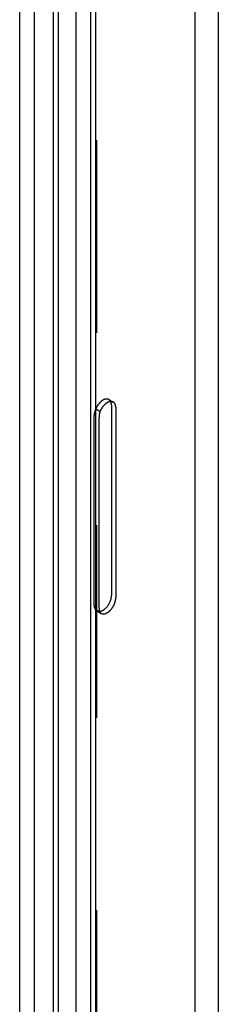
# Model space of a CAD drawing. Header units: inches. Extents: x 5 to 265, y 5 to 171.
# Tile 118 of 212: x 202.61 to 204.15, y 92.91 to 100.56. Entities that reach past the tile are written whole.
import ezdxf

# ---------------------------------------------------------------- set-up
doc = ezdxf.new("R2010")
doc.units = ezdxf.units.IN
doc.header["$LTSCALE"] = 14.96
doc.header["$MEASUREMENT"] = 0
doc.linetypes.add('HIDDEN', pattern=[0.2, 0.1, -0.1])
doc.layers.get('0').update_dxf_attribs({"linetype": 'CONTINUOUS'})
doc.layers.add('03_ALL_AXES', color=7, linetype='CONTINUOUS')
doc.layers.add('DEFAULT_2', color=7, linetype='HIDDEN')

msp = doc.modelspace()

# ---------------------------------------------------------------- linework, layer by layer
at = {"color": 7, "linetype": 'Continuous'}
for p, q in [((203.9702, 129.2727), (203.9702, 63.136)), ((204.1526, 129.2727), (204.1526, 63.136)), ((202.6075, 84.3644), (202.6075, 128.5862)), ((202.7234, 84.6748), (202.7234, 128.5192)), ((202.8709, 81.7952), (202.8709, 128.4341)), ((202.9087, 81.7426), (202.9087, 128.4122)), ((203.0446, 128.3338), (203.0446, 65.826)), ((203.1609, 65.2161), (203.1609, 128.1553)), ((203.1987, 65.1634), (203.1987, 128.1362))]:
    msp.add_line(p, q, dxfattribs=at)
at = {"layer": '03_ALL_AXES', "color": 7, "linetype": 'HIDDEN'}
for p, q in [((203.3021, 97.6088), (203.3353, 97.5896)), ((203.3216, 97.5658), (203.3216, 96.0863)), ((203.3548, 97.5466), (203.3548, 96.0671)), ((203.1987, 95.9747), (203.2082, 95.9667)), ((203.2081, 95.9665), (203.2413, 95.9473)), ((203.232, 95.9555), (203.2414, 95.9475))]:
    msp.add_line(p, q, dxfattribs=at)
for centre, radius, start, end in [((203.3194, 97.562), 0.0319, 49.33526, 59.97372), ((203.3803, 97.4551), 0.1604, 140.36143, 157.56979), ((203.1973, 96.0813), 0.1594, 321.67839, 339.00752)]:
    msp.add_arc(centre, radius, start, end, dxfattribs=at)
for points, knots in [([(203.3021, 97.6088), (203.2948, 97.613), (203.2738, 97.6148), (203.2445, 97.5994), (203.2177, 97.5722), (203.204, 97.5484), (203.1987, 97.5355)], [0, 0, 0, 0, 0.18279, 0.415254, 0.698065, 1, 1, 1, 1]), ([(203.3153, 97.5939), (203.3104, 97.5936), (203.2873, 97.5881), (203.2685, 97.5717), (203.2567, 97.5575)], [0, 0, 0, 0, 0.211037, 1, 1, 1, 1]), ([(203.3353, 97.5896), (203.3309, 97.5922), (203.324, 97.5941), (203.3171, 97.594), (203.3153, 97.5939)], [0, 0, 0, 0, 0.735405, 1, 1, 1, 1]), ([(203.3216, 97.5658), (203.3216, 97.5683), (203.3211, 97.5777), (203.319, 97.5871), (203.316, 97.5933)], [0, 0, 0, 0, 0.270981, 1, 1, 1, 1]), ([(203.3548, 97.5466), (203.3548, 97.5507), (203.3539, 97.5649), (203.3479, 97.5796), (203.3402, 97.5862)], [0, 0, 0, 0, 0.287492, 1, 1, 1, 1]), ([(203.2281, 95.9622), (203.246, 95.9633), (203.283, 95.9877), (203.3049, 96.0224), (203.3129, 96.0434)], [0, 0, 0, 0, 0.444023, 1, 1, 1, 1]), ([(203.3129, 96.0434), (203.3139, 96.046), (203.3175, 96.0563), (203.3199, 96.067), (203.3209, 96.075)], [0, 0, 0, 0, 0.2603, 1, 1, 1, 1]), ([(203.3461, 96.0242), (203.3475, 96.0278), (203.3522, 96.0417), (203.3548, 96.0564), (203.3548, 96.0671)], [0, 0, 0, 0, 0.266888, 1, 1, 1, 1]), ([(203.2081, 95.9665), (203.2125, 95.964), (203.2194, 95.962), (203.2263, 95.9621), (203.2281, 95.9622)], [0, 0, 0, 0, 0.735883, 1, 1, 1, 1]), ([(203.2897, 95.9528), (203.2927, 95.9546), (203.3049, 95.9629), (203.3153, 95.9736), (203.3224, 95.9824)], [0, 0, 0, 0, 0.233309, 1, 1, 1, 1]), ([(203.2414, 95.9473), (203.2479, 95.9436), (203.2659, 95.941), (203.2818, 95.948), (203.2897, 95.9528)], [0, 0, 0, 0, 0.448066, 1, 1, 1, 1])]:
    msp.add_open_spline(points, degree=3, knots=knots, dxfattribs=at)
for points in [[(203.3105, 97.6018), (203.3081, 97.6046), (203.3052, 97.607), (203.3021, 97.6088)], [(203.316, 97.5933), (203.3145, 97.5964), (203.3127, 97.5993), (203.3105, 97.6018)], [(203.3209, 96.075), (203.3213, 96.0787), (203.3216, 96.0825), (203.3216, 96.0863)]]:
    msp.add_open_spline(points, degree=3, dxfattribs=at)
at = {"layer": 'DEFAULT_2', "color": 7, "linetype": 'HIDDEN'}
for p, q in [((203.2079, 65.2161), (203.2079, 128.1888)), ((203.232, 97.5163), (203.1987, 97.5355)), ((203.1871, 96.0077), (203.1871, 97.4872)), ((203.2246, 95.9913), (203.2246, 97.4708)), ((203.232, 95.9555), (203.1987, 95.9747))]:
    msp.add_line(p, q, dxfattribs=at)
for points, knots in [([(203.1987, 97.5355), (203.1968, 97.5315), (203.1905, 97.5161), (203.1871, 97.4994), (203.1871, 97.4872)], [0, 0, 0, 0, 0.265728, 1, 1, 1, 1]), ([(203.232, 97.5163), (203.2311, 97.5138), (203.2281, 97.5039), (203.2262, 97.4936), (203.2254, 97.4859)], [0, 0, 0, 0, 0.258172, 1, 1, 1, 1]), ([(203.1871, 96.0077), (203.1871, 96.0042), (203.1878, 95.9925), (203.1926, 95.9803), (203.1987, 95.9747)], [0, 0, 0, 0, 0.292967, 1, 1, 1, 1]), ([(203.2246, 95.9913), (203.2246, 95.989), (203.2248, 95.9803), (203.226, 95.9715), (203.2278, 95.9654)], [0, 0, 0, 0, 0.267924, 1, 1, 1, 1])]:
    msp.add_open_spline(points, degree=3, knots=knots, dxfattribs=at)
for points in [[(203.2254, 97.4859), (203.2249, 97.4809), (203.2246, 97.4758), (203.2246, 97.4708)], [(203.2278, 95.9654), (203.2289, 95.962), (203.2302, 95.9586), (203.232, 95.9555)]]:
    msp.add_open_spline(points, degree=3, dxfattribs=at)

doc.saveas('drawing.dxf')
